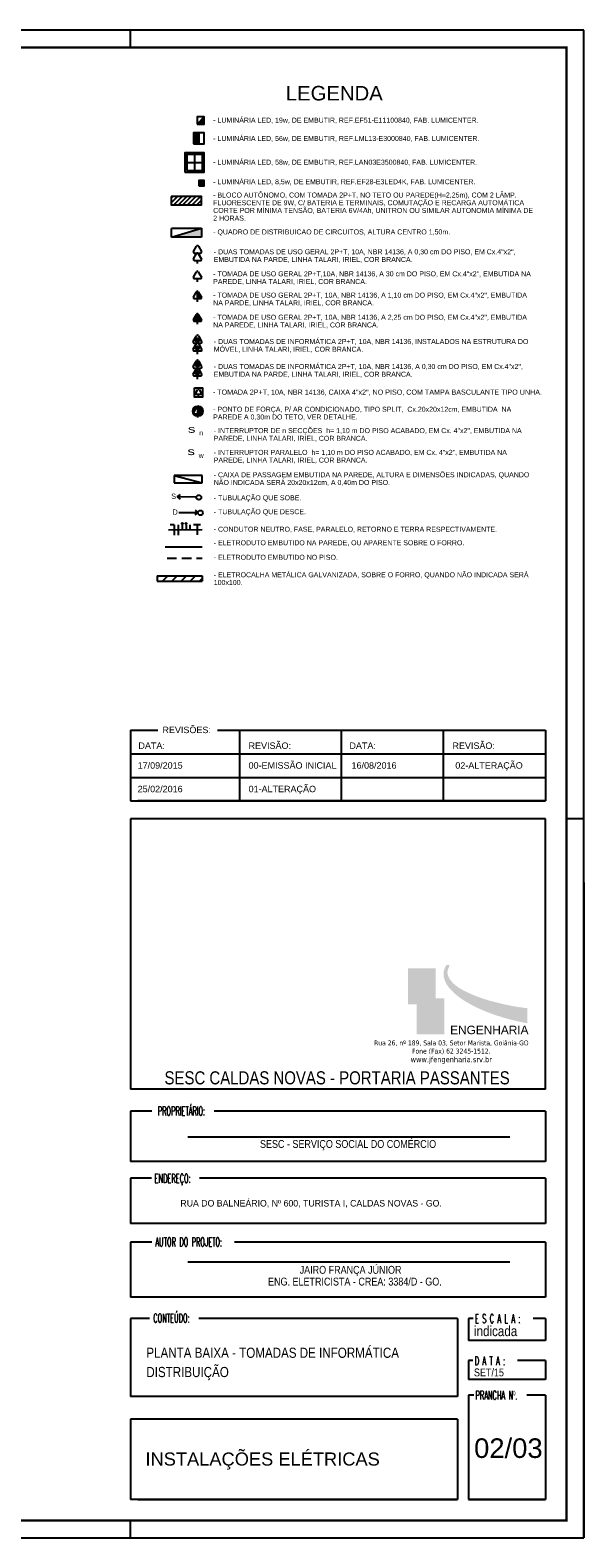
# Model space of a CAD drawing. Extents: x 86.2 to 137.2, y -250.8 to -221.5.
# Tile 15 of 15: x 126.4 to 137.2, y -250.8 to -221.5. Entities that reach past the tile are written whole.
import ezdxf
from ezdxf.enums import TextEntityAlignment as Align

# ---------------------------------------------------------------- set-up
doc = ezdxf.new("R2010")
doc.units = 0
doc.header["$MEASUREMENT"] = 0
doc.linetypes.add('HIDDEN', pattern=[0.375, 0.25, -0.125])
doc.linetypes.add('HIDDEN2', pattern=[0.1875, 0.125, -0.0625])
doc.layers.get('0').update_dxf_attribs({"linetype": 'CONTINUOUS'})
doc.layers.add('01', color=7, linetype='CONTINUOUS', lineweight=20)
for name, color, linetype in [('calha', 150, 'CONTINUOUS'), ('CARIMBO', 8, 'CONTINUOUS'), ('CIRCUITOS', 2, 'CONTINUOUS'), ('ILUMINACAO', 1, 'CONTINUOUS'), ('ILUMINAÇÃO TETO', 12, 'CONTINUOUS'), ('LINHA', 40, 'CONTINUOUS'), ('PRANCHA', 8, 'CONTINUOUS'), ('QUADRO_DE_CIRCUITOS', 1, 'CONTINUOUS'), ('QUADROS DE CARGA', 7, 'CONTINUOUS'), ('TOMADAS_ENERGIA', 1, 'CONTINUOUS'), ('TOMADAS_GERAIS', 1, 'CONTINUOUS'), ('TUB_ELETRICA', 5, 'CONTINUOUS'), ('UNIFILAR', 7, 'CONTINUOUS'), ('XX-FOLHA', 8, 'CONTINUOUS')]:
    doc.layers.add(name, color=color, linetype=linetype)
doc.styles.add('ARIAL', font='arial.ttf')
doc.styles.add('ARIAL NARROW', font='ARIALN.TTF', dxfattribs={"width": 0.7})
doc.styles.add('AVANTG MD', font='txt')
doc.styles.add('ROMANS', font='romans')
doc.styles.add('sansserif', font='sanss___.ttf')
doc.styles.add('TAHOMA', font='tahoma.ttf')
doc.styles.add('TXT', font='txt')

# ---------------------------------------------------------------- blocks, each defined once
blk = doc.blocks.new('A1 1-50')
at = {"layer": 'CARIMBO'}
h = blk.add_hatch(color=251, dxfattribs=at)
edge = h.paths.add_edge_path()
edge.add_spline(control_points=[(3834.399, 253.862), (3834.322, 253.74), (3834.366, 253.507), (3834.555, 253.301), (3834.757, 253.152), (3835.078, 252.987), (3835.447, 252.851), (3835.762, 252.766), (3835.978, 252.729)], knot_values=[0.000717, 0.000717, 0.000717, 0.000717, 1.732448, 4.519062, 9.146683, 14.141697, 19.075043, 26.764517, 26.764517, 26.764517, 26.764517], degree=3, periodic=0)
edge.add_line((3835.978, 252.729), (3835.978, 253.022))
edge.add_spline(control_points=[(3835.978, 253.022), (3835.781, 253.043), (3835.489, 253.1), (3835.085, 253.21), (3834.77, 253.342), (3834.517, 253.488), (3834.394, 253.699), (3834.437, 253.801), (3834.465, 253.862)], knot_values=[0.001442, 0.001442, 0.001442, 0.001442, 7.690709, 12.624056, 17.61907, 22.246691, 25.033305, 26.764311, 26.764311, 26.764311, 26.764311], degree=3, periodic=0)
edge.add_line((3834.465, 253.862), (3834.399, 253.862))
h = blk.add_hatch(color=252, dxfattribs=at)
h.paths.add_polyline_path([(3833.651, 253.798), (3833.651, 253.095), (3833.819, 253.095), (3833.819, 253.217), (3834.179, 253.217), (3834.192, 253.217), (3834.192, 253.798)])
edge = h.paths.add_edge_path(flags=16)
edge.add_spline(control_points=[(3833.722, 253.296), (3833.749, 253.283), (3833.791, 253.267), (3833.845, 253.253), (3833.933, 253.296), (3833.967, 253.376), (3833.966, 253.485), (3833.971, 253.643), (3833.968, 253.718)], knot_values=[0.400702, 0.400702, 0.400702, 0.400702, 0.87075, 1.98827, 3.128187, 4.348011, 5.428169, 9.131651, 9.131651, 9.131651, 9.131651], degree=3, periodic=0)
edge.add_line((3833.968, 253.718), (3834.008, 253.718))
edge.add_spline(control_points=[(3834.008, 253.718), (3834.012, 253.642), (3834.006, 253.483), (3834.012, 253.374), (3833.98, 253.295), (3833.884, 253.221), (3833.802, 253.23), (3833.746, 253.247), (3833.7, 253.276)], knot_values=[0.400702, 0.400702, 0.400702, 0.400702, 4.104184, 5.184342, 6.404166, 7.544083, 8.661604, 9.131651, 9.131651, 9.131651, 9.131651], degree=3, periodic=0)
edge.add_line((3833.7, 253.276), (3833.722, 253.296))
h = blk.add_hatch(color=40, dxfattribs=at)
edge = h.paths.add_edge_path()
edge.add_spline(control_points=[(3833.968, 253.718), (3833.971, 253.643), (3833.966, 253.485), (3833.967, 253.376), (3833.933, 253.296), (3833.845, 253.253), (3833.791, 253.267), (3833.749, 253.283), (3833.722, 253.296)], knot_values=[0.400702, 0.400702, 0.400702, 0.400702, 4.104184, 5.184342, 6.404166, 7.544083, 8.661604, 9.131651, 9.131651, 9.131651, 9.131651], degree=3, periodic=0)
edge.add_line((3833.722, 253.296), (3833.7, 253.276))
edge.add_spline(control_points=[(3833.7, 253.276), (3833.746, 253.247), (3833.802, 253.23), (3833.884, 253.221), (3833.98, 253.295), (3834.012, 253.374), (3834.006, 253.483), (3834.012, 253.642), (3834.008, 253.718)], knot_values=[0.400702, 0.400702, 0.400702, 0.400702, 0.87075, 1.98827, 3.128187, 4.348011, 5.428169, 9.131651, 9.131651, 9.131651, 9.131651], degree=3, periodic=0)
edge.add_line((3834.008, 253.718), (3833.968, 253.718))
h = blk.add_hatch(color=253, dxfattribs=at)
h.paths.add_polyline_path([(3834.359, 253.217), (3834.179, 253.217), (3833.819, 253.217), (3833.819, 252.515), (3834.359, 252.515)])
h.paths.add_polyline_path([(3834.228, 253.032), (3834.217, 253.01), (3833.986, 253.004), (3833.988, 252.852), (3834.205, 252.852), (3834.188, 252.828), (3833.988, 252.824), (3833.986, 252.602), (3833.948, 252.604), (3833.95, 252.815), (3833.895, 252.813), (3833.895, 252.85), (3833.95, 252.85), (3833.948, 252.997), (3833.915, 252.995), (3833.915, 253.033)], flags=16)
blk.add_hatch(color=40, dxfattribs=at).paths.add_polyline_path([(3833.95, 252.85), (3833.895, 252.85), (3833.895, 252.813), (3833.95, 252.815), (3833.948, 252.604), (3833.986, 252.602), (3833.988, 252.824), (3834.188, 252.828), (3834.205, 252.852), (3833.988, 252.852), (3833.986, 253.004), (3834.217, 253.01), (3834.228, 253.032), (3833.915, 253.033), (3833.915, 252.995), (3833.948, 252.997)])
at = {"layer": 'CARIMBO', "color": 8}
for p, q in [((3828.248, 258.437), (3828.776, 258.437)), ((3828.248, 258.437), (3828.248, 257.059)), ((3829.942, 258.437), (3836.33, 258.437)), ((3836.33, 258.437), (3836.33, 257.059)), ((3828.248, 257.978), (3836.33, 257.978)), ((3828.248, 257.519), (3836.33, 257.519)), ((3828.248, 257.059), (3836.33, 257.059)), ((3836.33, 257.059), (3828.387, 257.059))]:
    blk.add_line(p, q, dxfattribs=at)
at = {"layer": 'CARIMBO', "color": 8, "linetype": 'ByBlock'}
for p, q in [((3830.373, 257.059), (3830.373, 258.433)), ((3832.358, 257.059), (3832.358, 258.433)), ((3834.344, 257.059), (3834.344, 258.433))]:
    blk.add_line(p, q, dxfattribs=at)
at = {"layer": 'CARIMBO'}
for p, q in [((3828.248, 256.714), (3828.248, 251.443)), ((3836.33, 256.714), (3828.248, 256.714)), ((3836.33, 251.443), (3836.33, 256.714)), ((3836.33, 251.443), (3828.248, 251.443)), ((3828.662, 251.014), (3828.248, 251.014)), ((3828.248, 251.014), (3828.248, 250.038)), ((3836.33, 251.014), (3829.875, 251.014)), ((3836.33, 251.014), (3836.33, 250.038)), ((3835.637, 250.508), (3829.361, 250.508)), ((3836.33, 250.038), (3828.248, 250.038)), ((3828.248, 249.713), (3828.248, 248.824)), ((3828.656, 249.713), (3828.248, 249.713)), ((3836.33, 249.713), (3829.593, 249.713)), ((3836.33, 249.713), (3836.33, 248.824)), ((3836.33, 248.824), (3828.248, 248.824)), ((3828.248, 248.464), (3828.248, 247.391)), ((3828.662, 248.464), (3828.248, 248.464)), ((3836.33, 248.464), (3830.273, 248.464)), ((3836.33, 248.464), (3836.33, 247.391)), ((3835.637, 248.073), (3829.361, 248.073)), ((3836.33, 247.391), (3828.248, 247.391)), ((3828.248, 246.979), (3828.248, 245.455)), ((3828.616, 246.979), (3828.248, 246.979)), ((3834.613, 246.979), (3829.575, 246.979)), ((3834.613, 246.979), (3834.613, 245.455)), ((3834.827, 246.979), (3834.827, 246.55)), ((3834.92, 246.979), (3834.827, 246.979)), ((3836.33, 246.979), (3836.092, 246.979)), ((3836.33, 246.979), (3836.33, 246.55)), ((3836.33, 246.55), (3834.827, 246.55)), ((3834.827, 246.155), (3834.827, 245.785)), ((3834.911, 246.155), (3834.827, 246.155)), ((3836.33, 246.155), (3835.785, 246.155)), ((3836.33, 246.155), (3836.33, 245.785)), ((3836.33, 245.785), (3834.827, 245.785)), ((3834.613, 245.455), (3828.248, 245.455)), ((3834.613, 245.455), (3829.936, 245.455)), ((3834.827, 245.483), (3834.827, 243.449)), ((3834.934, 245.483), (3834.827, 245.483)), ((3836.33, 245.483), (3835.966, 245.483)), ((3836.33, 245.483), (3836.33, 243.449)), ((3836.33, 245.483), (3836.33, 243.449)), ((3828.248, 245.017), (3828.248, 243.449)), ((3834.613, 245.017), (3828.248, 245.017)), ((3834.613, 245.017), (3834.613, 243.449)), ((3834.613, 243.449), (3828.248, 243.449)), ((3828.388, 243.449), (3834.613, 243.449)), ((3834.827, 243.449), (3836.33, 243.449)), ((3836.33, 243.449), (3834.827, 243.449))]:
    blk.add_line(p, q, dxfattribs=at)
at = {"layer": 'PRANCHA'}
for p, q in [((3837.076, 272.078), (3794.895, 272.078)), ((3828.248, 271.74), (3828.248, 272.078)), ((3837.076, 242.703), (3837.076, 272.078)), ((3837.076, 256.714), (3836.739, 256.714)), ((3828.248, 242.703), (3828.248, 243.04)), ((3828.248, 242.703), (3828.248, 243.04)), ((3794.895, 242.703), (3837.076, 242.703))]:
    blk.add_line(p, q, dxfattribs=at)
at = {"layer": 'PRANCHA', "const_width": 0.0506}
blk.add_lwpolyline([(3795.739, 271.74), (3795.739, 243.04), (3836.739, 243.04), (3836.739, 271.74), (3795.739, 271.74)], dxfattribs=at)
at = {"layer": 'XX-FOLHA'}
blk.add_line((3837.076, 255.474), (3837.076, 242.703), dxfattribs=at)
at = {"color": 7, "insert": (3834.473, 252.681), "char_height": 0.1651, "width": 0.17766, "attachment_point": 1, "style": 'ARIAL'}
blk.add_mtext('ENGENHARIA', dxfattribs=at)
at = {"layer": 'CARIMBO', "color": 1, "style": 'sansserif'}
for s, p in [('REVISÕES:', (3828.869, 258.381)), ('REVISÃO:', (3830.546, 258.074)), ('REVISÃO:', (3834.517, 258.074)), ('DATA:', (3828.401, 258.074)), ('DATA:', (3832.511, 258.074))]:
    blk.add_text(s, height=0.1253, dxfattribs=at).set_placement(p)
at = {"layer": 'CARIMBO', "style": 'ROMANS', "width": 0.55}
for s, p in [('PROPRIETÁRIO:', (3828.777, 250.932)), ('ENDEREÇO:', (3828.714, 249.62)), ('AUTOR DO PROJETO:', (3828.731, 248.381)), ('CONTEÚDO:', (3828.69, 246.898)), ('E S C A L A :', (3834.954, 246.888)), ('D A T A :', (3834.949, 246.065)), ('PRANCHA Nº.', (3834.965, 245.395))]:
    blk.add_text(s, height=0.1718, dxfattribs=at).set_placement(p)
at = {"layer": 'CARIMBO', "color": 4, "style": 'ARIAL NARROW'}
for s, p in [('JAIRO FRANÇA JÚNIOR', (3831.542, 247.848)), ('ENG. ELETRICISTA - CREA: 3384/D - GO.', (3830.926, 247.619))]:
    blk.add_text(s, height=0.15272, dxfattribs=at).set_placement(p)
at = {"layer": 'CARIMBO', "style": 'ARIAL NARROW'}
blk.add_text('indicada', height=0.1973, dxfattribs=at).set_placement((3834.937, 246.633))
at = {"layer": 'CARIMBO', "color": 1, "insert": (3834.495, 252.393), "char_height": 0.09545, "width": 3.54456, "attachment_point": 2, "style": 'TAHOMA'}
blk.add_mtext('Rua 26, nº 189, Sala 03, Setor Marista, Goiânia-GO \\PFone (Fax) 62 3245-1512.\\P{\\H1.094x;www.jfengenharia.srv.br}', dxfattribs=at)
blk = doc.blocks.new('Tnormal1')
for p, q in [((-1.62, 1.95), (-0.35, 4.14)), ((-1.3, 1.32), (1.28, 1.32)), ((0, 0), (0, 1.32)), ((0.35, 4.14), (1.63, 1.92))]:
    blk.add_line(p, q)
for centre, start, end in [((-1.3, 1.71), 143.13324, 270.77697), ((0, 3.97), 26.04787, 153.95213), ((1.3, 1.71), 267.18113, 32.56886)]:
    blk.add_arc(centre, 0.393, start, end)
at = {"style": 'ROMANS', "flags": 8}
for tag, p in [('020', (0.02, 6.3)), ('001', (3.56, 2.23))]:
    blk.add_attdef(tag, text='', height=1.6, dxfattribs=at).set_placement(p, align=Align.MIDDLE_CENTER)
blk = doc.blocks.new('Apwr_temed02')
for p, q in [((-1.62, 1.95), (-0.35, 4.14)), ((-1.3, 1.32), (1.28, 1.32)), ((0, 1.32), (0, 4.36)), ((0, 0), (0, 1.32)), ((0.35, 4.14), (1.63, 1.92))]:
    blk.add_line(p, q)
for centre, start, end in [((-1.3, 1.71), 143.13324, 270.77697), ((0, 3.97), 26.04787, 153.95213), ((1.3, 1.71), 267.18113, 32.56886)]:
    blk.add_arc(centre, 0.393, start, end)
at = {"linetype": 'Continuous'}
for points in [[(0, 4.36), (1.63, 1.92), (0.21, 4.3)], [(1.63, 1.92), (0, 4.36), (1.69, 1.72)], [(0, 1.32), (1.69, 1.72), (0, 4.36)], [(1.69, 1.72), (0, 1.32), (1.64, 1.52)], [(1.28, 1.32), (1.64, 1.52), (0, 1.32)], [(0.35, 4.14), (0.21, 4.3), (1.63, 1.92)], [(1.64, 1.52), (1.28, 1.32), (1.49, 1.37)]]:
    blk.add_solid(points, dxfattribs=at)
at = {"style": 'ROMANS', "flags": 8}
for tag, p in [('020', (-4.96, 2.19)), ('001', (3.39, 2.17))]:
    blk.add_attdef(tag, text='', height=1.6, dxfattribs=at).set_placement(p, align=Align.MIDDLE_CENTER)
blk = doc.blocks.new('PONTODUPLO')
for p, q in [((-1.61, 4.99), (-0.34, 7.18)), ((0.36, 7.18), (1.64, 4.96)), ((-1.62, 1.95), (-0.35, 4.14)), ((-1.3, 1.32), (1.28, 1.32)), ((-1.29, 4.36), (1.29, 4.36)), ((0, 0), (0, 1.32)), ((0.35, 4.14), (1.63, 1.92))]:
    blk.add_line(p, q)
for centre, start, end in [((0.01, 7.01), 26.04787, 153.95213), ((-1.3, 1.71), 143.13324, 270.77697), ((-1.29, 4.75), 143.13324, 270.77697), ((0, 3.97), 26.04787, 153.95213), ((1.3, 1.71), 267.18113, 32.56886), ((1.31, 4.75), 267.18113, 32.56886)]:
    blk.add_arc(centre, 0.393, start, end)
at = {"style": 'ROMANS', "flags": 8}
for tag, p in [('020', (-4.94, 4.09)), ('001', (3.56, 2.23))]:
    blk.add_attdef(tag, text='', height=1.6, dxfattribs=at).set_placement(p, align=Align.MIDDLE_CENTER)
blk = doc.blocks.new('Apwr_qdc04')
at = {"linetype": 'Continuous'}
for p, q in [((5.47, 1.53), (-5.53, 1.53)), ((-5.53, 1.53), (-5.53, -0.55)), ((-5.53, 1.53), (5.47, -0.55)), ((5.47, -0.55), (5.47, 1.53)), ((-5.53, -0.55), (5.47, -0.55))]:
    blk.add_line(p, q, dxfattribs=at)
at = {"linetype": 'Continuous', "style": 'ROMANS', "flags": 8}
blk.add_attdef('002', text='', height=1.6, dxfattribs=at).set_placement((-0.27, 3.23), align=Align.MIDDLE_CENTER)
blk.add_attdef('020', text='', height=1.6, dxfattribs=at).set_placement((-0.38, -2.01), align=Align.MIDDLE_RIGHT)
blk = doc.blocks.new('TEALT03')
for p, q in [((-1.62, 1.95), (-0.35, 4.14)), ((-1.3, 1.32), (1.28, 1.32)), ((0, 0), (0, 1.32)), ((0.35, 4.14), (1.63, 1.92))]:
    blk.add_line(p, q)
for centre, start, end in [((-1.3, 1.71), 143.13324, 270.77697), ((0, 3.97), 26.04787, 153.95213), ((1.3, 1.71), 267.18113, 32.56886)]:
    blk.add_arc(centre, 0.393, start, end)
at = {"linetype": 'Continuous'}
for points in [[(-1.69, 1.75), (1.28, 1.32), (-1.62, 1.95)], [(1.28, 1.32), (-1.69, 1.75), (-1.31, 1.32)], [(-1.66, 1.54), (-1.31, 1.32), (-1.69, 1.75)], [(-1.31, 1.32), (-1.66, 1.54), (-1.51, 1.38)], [(-1.62, 1.95), (1.49, 1.37), (-0.35, 4.14)], [(1.49, 1.37), (-1.62, 1.95), (1.28, 1.32)], [(-0.35, 4.14), (1.64, 1.52), (-0.21, 4.3)], [(1.64, 1.52), (-0.35, 4.14), (1.49, 1.37)], [(-0.21, 4.3), (1.69, 1.72), (0, 4.36)], [(1.69, 1.72), (-0.21, 4.3), (1.64, 1.52)], [(0, 4.36), (1.63, 1.92), (0.21, 4.3)], [(1.63, 1.92), (0, 4.36), (1.69, 1.72)], [(0.35, 4.14), (0.21, 4.3), (1.63, 1.92)]]:
    blk.add_solid(points, dxfattribs=at)
at = {"style": 'ROMANS', "flags": 8}
for tag, p in [('020', (-4.82, 2.03)), ('001', (3.51, 2.07))]:
    blk.add_attdef(tag, text='', height=1.6, dxfattribs=at).set_placement(p, align=Align.MIDDLE_CENTER)
blk = doc.blocks.new('CVHVBNB')
h = blk.add_hatch(color=256)
h.dxf.hatch_style = 1
h.paths.add_polyline_path([(0.2, 0.2), (0, 0), (0.2, 0)])
blk.add_line((0.2, 0.2), (0, 0))
blk.add_lwpolyline([(0, 0), (0.2, 0), (0.2, 0.2), (0, 0.2)], close=True)
blk = doc.blocks.new('GHJGHJHGJGH')
h = blk.add_hatch(color=256)
h.dxf.hatch_style = 1
h.paths.add_polyline_path([(0.15, 0.3), (0, 0.3), (0, 0), (0.15, 0)])
blk.add_line((0.15, 0.3), (0.15, 0))
blk.add_lwpolyline([(0, 0), (0.3, 0), (0.3, 0.3), (0, 0.3)], close=True)
blk = doc.blocks.new('XFJHNJDFNGDFJ')
h = blk.add_hatch(color=256)
h.dxf.hatch_style = 1
h.paths.add_polyline_path([(0.54, 0.54), (0, 0.54), (0, 0), (0.54, 0)])
h.paths.add_polyline_path([(0.05, 0.05), (0.05, 0.49), (0.49, 0.49), (0.49, 0.05)], flags=16)
for p, q in [((0.27, 0.49), (0.27, 0.05)), ((0.05, 0.27), (0.49, 0.27))]:
    blk.add_line(p, q)
for points in [[(0, 0), (0.54, 0), (0.54, 0.54), (0, 0.54)], [(0.05, 0.05), (0.49, 0.05), (0.49, 0.49), (0.05, 0.49)]]:
    blk.add_lwpolyline(points, close=True)
blk = doc.blocks.new('VBKBVNVBHJMGFVN')
h = blk.add_hatch(color=256)
h.dxf.hatch_style = 1
h.paths.add_polyline_path([(0.048, 0.07, 1), (0.092, 0.07, 1)])
for points in [[(0, 0), (0.14, 0), (0.14, 0.14), (0, 0.14)], [(0.02, 0.02), (0.12, 0.02), (0.12, 0.12), (0.02, 0.12)]]:
    blk.add_lwpolyline(points, close=True)
blk.add_circle((0.07, 0.07), 0.0216)
blk = doc.blocks.new('Apwr_dettud02')
for p, q in [((-5.34, 3.97), (-0.5, 0.54)), ((-0.45, 0.5), (-1.72, 0.5)), ((-0.45, 0.5), (-0.76, 1.61))]:
    blk.add_line(p, q)
blk.add_circle((0, 0), 0.745)
blk = doc.blocks.new('Apwr_dettus03')
for p, q in [((-5.38, 4.01), (-5.07, 2.9)), ((-5.38, 4.01), (-4.11, 4.01)), ((-0.5, 0.54), (-5.34, 3.97))]:
    blk.add_line(p, q)
blk.add_circle((0, 0), 0.745)
blk = doc.blocks.new('T_INF_BAI_02')
h = blk.add_hatch(color=256)
h.paths.add_polyline_path([(0.71, 5.52, 1), (-0.72, 5.52, 1)])
h.paths.add_polyline_path([(0.71, 2.48, 1), (-0.72, 2.48, 1)])
for p, q in [((-1.62, 4.99), (-0.35, 7.18)), ((0.35, 7.18), (1.63, 4.96)), ((-1.62, 1.95), (-0.35, 4.14)), ((-1.3, 4.36), (1.28, 4.36)), ((-1.3, 1.32), (1.28, 1.32)), ((0, 0), (0, 1.32)), ((0.35, 4.14), (1.63, 1.92))]:
    blk.add_line(p, q)
for centre in [(-0.01, 5.52), (-0.01, 2.48)]:
    blk.add_circle(centre, 0.712)
for centre, start, end in [((0, 7.01), 26.04787, 153.95213), ((-1.3, 4.75), 143.13324, 270.77697), ((-1.3, 1.71), 143.13324, 270.77697), ((0, 3.97), 26.04787, 153.95213), ((1.3, 4.75), 267.18113, 32.56886), ((1.3, 1.71), 267.18113, 32.56886)]:
    blk.add_arc(centre, 0.393, start, end)
at = {"style": 'ROMANS', "flags": 8}
for tag, p in [('020', (-5.03, 2.2)), ('001', (3.56, 2.23))]:
    blk.add_attdef(tag, text='', height=1.6, dxfattribs=at).set_placement(p, align=Align.MIDDLE_CENTER)
blk = doc.blocks.new('TE3MED06')
for p, q in [((-1.62, 1.95), (-0.35, 4.14)), ((-1.3, 1.32), (1.28, 1.32)), ((0, 1.32), (0, 4.36)), ((0, 0), (0, 1.32)), ((0.35, 4.14), (1.63, 1.92))]:
    blk.add_line(p, q)
blk.add_circle((-0.01, 2.44), 1.98)
for centre, start, end in [((-1.3, 1.71), 143.13324, 270.77697), ((0, 3.97), 26.04787, 153.95213), ((1.3, 1.71), 267.18113, 32.56886)]:
    blk.add_arc(centre, 0.393, start, end)
at = {"linetype": 'Continuous'}
for points in [[(0, 4.36), (1.63, 1.92), (0.21, 4.3)], [(1.63, 1.92), (0, 4.36), (1.69, 1.72)], [(0, 1.32), (1.69, 1.72), (0, 4.36)], [(1.69, 1.72), (0, 1.32), (1.64, 1.52)], [(1.28, 1.32), (1.64, 1.52), (0, 1.32)], [(0.35, 4.14), (0.21, 4.3), (1.63, 1.92)], [(1.64, 1.52), (1.28, 1.32), (1.49, 1.37)]]:
    blk.add_solid(points, dxfattribs=at)
at = {"style": 'ROMANS', "flags": 8}
for tag, p in [('020', (-5.08, 2.06)), ('001', (3.71, 2.06))]:
    blk.add_attdef(tag, text='', height=1.6, dxfattribs=at).set_placement(p, align=Align.MIDDLE_CENTER)

msp = doc.modelspace()

# ---------------------------------------------------------------- hatches: boundary and pattern name
at = {"layer": 'calha'}
h = msp.add_hatch(dxfattribs=at)
h.set_pattern_fill('ANSI31', color=256, scale=0.039899, style=0)
h.set_pattern_definition([(45, (-881.26229, 1157.13771), (-0.089575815, 0.089575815), [])])
h.paths.add_polyline_path([(129.736, -232.085), (128.86, -232.085), (128.86, -232.189), (129.736, -232.189)])
at = {"layer": 'ILUMINACAO'}
h = msp.add_hatch(dxfattribs=at)
h.set_pattern_fill('ANSI31', color=256, scale=0.019945, style=0)
h.set_pattern_definition([(45, (-371.832136, -461.60063), (-0.04477783, 0.04477783), [])])
h.paths.add_polyline_path([(129.726, -224.863), (129.726, -224.7), (129.137, -224.7), (129.137, -224.863)])

# ---------------------------------------------------------------- linework, layer by layer
at = {"layer": 'calha'}
for p, q in [((128.86, -232.085), (128.86, -232.189)), ((129.736, -232.085), (129.736, -232.189))]:
    msp.add_line(p, q, dxfattribs=at)
at = {"layer": 'CIRCUITOS'}
for p, q in [((129.193, -231.093), (129.116, -231.093)), ((129.193, -231.093), (129.193, -231.297)), ((129.272, -231.093), (129.272, -231.297)), ((129.351, -231.094), (129.351, -231.195)), ((129.424, -231.094), (129.424, -231.195)), ((129.497, -231.094), (129.497, -231.195)), ((129.57, -231.086), (129.706, -231.086)), ((129.641, -231.086), (129.641, -231.292))]:
    msp.add_line(p, q, dxfattribs=at)
at = {"layer": 'ILUMINACAO'}
msp.add_lwpolyline([(129.137, -224.7), (129.137, -224.863), (129.726, -224.863), (129.726, -224.7)], close=True, dxfattribs=at)
at = {"layer": 'LINHA'}
msp.add_line((129.736, -231.195), (129.083, -231.197), dxfattribs=at)
for centre in [(129.351, -231.068), (129.424, -231.068)]:
    msp.add_circle(centre, 0.0111, dxfattribs=at)
at = {"layer": 'QUADROS DE CARGA', "color": 1}
for p, q in [((129.14, -225.313), (129.726, -225.313)), ((129.14, -225.487), (129.726, -225.316)), ((129.14, -225.489), (129.14, -225.318)), ((129.726, -225.487), (129.14, -225.487)), ((129.726, -225.316), (129.726, -225.487))]:
    msp.add_line(p, q, dxfattribs=at)
msp.add_solid([(129.14, -225.487), (129.726, -225.316), (129.726, -225.487)], dxfattribs=at)
at = {"layer": 'TOMADAS_ENERGIA'}
msp.add_line((129.646, -228.191), (129.646, -227.887), dxfattribs=at)
at = {"layer": 'TOMADAS_GERAIS'}
msp.add_lwpolyline([(129.591, -228.428), (129.741, -228.428), (129.741, -228.608), (129.591, -228.608)], close=True, dxfattribs=at)
at = {"layer": 'TUB_ELETRICA'}
msp.add_line((129.014, -231.523), (129.736, -231.523), dxfattribs=at)
at = {"layer": 'TUB_ELETRICA', "linetype": 'HIDDEN2', "ltscale": 1.5}
msp.add_line((129.053, -231.743), (129.736, -231.743), dxfattribs=at)
at = {"layer": 'TUB_ELETRICA', "color": 150, "linetype": 'Continuous'}
for p, q in [((128.86, -232.085), (129.736, -232.085)), ((128.86, -232.189), (129.736, -232.189))]:
    msp.add_line(p, q, dxfattribs=at)

# ---------------------------------------------------------------- block references
msp.add_blockref('A1 1-50', (-3699.905, -493.534))
at = {"layer": 'ILUMINAÇÃO TETO'}
for name, p, xscale, yscale, zscale in [('CVHVBNB', (129.639, -223.288), 0.7, 0.7, 0.7), ('GHJGHJHGJGH', (129.569, -223.67), 0.7, 0.7, 0.7), ('XFJHNJDFNGDFJ', (129.401, -224.225), 0.7, 0.7, 0.7), ('VBKBVNVBHJMGFVN', (129.671, -224.492), 0.7700000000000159, 0.7700000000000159, 0.7700000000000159)]:
    msp.add_blockref(name, p, dxfattribs=dict(at, xscale=xscale, yscale=yscale, zscale=zscale))
at = {"layer": 'QUADRO_DE_CIRCUITOS', "xscale": 0.0493762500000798, "yscale": 0.0673312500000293, "zscale": 0.06733125}
msp.add_blockref('Apwr_qdc04', (129.466, -230.237), dxfattribs=at)
at = {"layer": 'QUADRO_DE_CIRCUITOS'}
for name, p, xscale, yscale, zscale, rotation in [('Apwr_dettus03', (129.673, -230.561), 0.06300000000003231, 0.06300000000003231, 0.06300000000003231, 35.49695122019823), ('Apwr_dettud02', (129.703, -230.861), 0.0629999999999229, 0.0629999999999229, 0.0629999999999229, 35.46282400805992)]:
    msp.add_blockref(name, p, dxfattribs=dict(at, xscale=xscale, yscale=yscale, zscale=zscale, rotation=rotation))
at = {"layer": 'TOMADAS_ENERGIA'}
for name, p, xscale, yscale, zscale in [('PONTODUPLO', (129.646, -226.006), 0.047214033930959, 0.047214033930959, 0.047214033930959), ('Tnormal1', (129.646, -226.358), 0.0470008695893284, 0.0470008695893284, 0.0470008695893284), ('Apwr_temed02', (129.646, -226.749), 0.0467960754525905, 0.0467960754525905, 0.0467960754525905), ('TEALT03', (129.646, -227.188), 0.0468051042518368, 0.0468051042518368, 0.0468051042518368), ('T_INF_BAI_02', (129.646, -227.771), 0.0500000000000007, 0.0500000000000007, 0.0500000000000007), ('T_INF_BAI_02', (129.646, -228.257), 0.0500000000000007, 0.0500000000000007, 0.0500000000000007), ('Tnormal1', (129.666, -228.593), 0.03290060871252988, 0.03290060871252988, 0.03290060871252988)]:
    msp.add_blockref(name, p, dxfattribs=dict(at, xscale=xscale, yscale=yscale, zscale=zscale))
at = {"layer": 'TOMADAS_GERAIS', "xscale": 0.0499999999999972, "yscale": 0.0499999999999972, "zscale": 0.0499999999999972}
msp.add_blockref('TE3MED06', (129.654, -229.001), dxfattribs=at)

# ---------------------------------------------------------------- texts
at = {"layer": '01', "color": 8, "style": 'ARIAL NARROW'}
msp.add_text('SET/15', height=0.1527, dxfattribs=at).set_placement((135.031, -247.685))
at = {"layer": 'CARIMBO', "color": 1, "style": 'sansserif'}
for s, height, p in [('17/09/2015', 0.1253, (128.481, -235.845)), ('00-EMISSÃO INICIAL', 0.12526, (130.642, -235.845)), ('16/08/2016', 0.1253, (132.647, -235.845)), ('02-ALTERAÇÃO', 0.12526, (134.668, -235.845)), ('25/02/2016', 0.1253, (128.481, -236.304)), ('01-ALTERAÇÃO', 0.12526, (130.642, -236.304))]:
    msp.add_text(s, height=height, dxfattribs=at).set_placement(p)
at = {"layer": 'CARIMBO', "color": 4}
for s, height, style, p in [('SESC CALDAS NOVAS - PORTARIA PASSANTES', 0.25453, 'ARIAL NARROW', (129.004, -241.996)), ('SESC - SERVIÇO SOCIAL DO COMÉRCIO', 0.15272, 'ARIAL NARROW', (130.864, -243.234)), ('RUA DO BALNEÁRIO, Nº 600, TURISTA I, CALDAS NOVAS - GO. ', 0.12726, 'AVANTG MD', (129.313, -244.376))]:
    msp.add_text(s, height=height, dxfattribs=dict(at, style=style)).set_placement(p)
at = {"layer": 'CARIMBO', "color": 150, "style": 'ARIAL NARROW'}
for s, p in [('PLANTA BAIXA - TOMADAS DE INFORMÁTICA', (128.65, -247.324)), ('DISTRIBUIÇÃO', (128.65, -247.699))]:
    msp.add_text(s, height=0.19726, dxfattribs=at).set_placement(p)
at = {"layer": 'CARIMBO', "color": 5, "style": 'ARIAL'}
for s, height, p in [('INSTALAÇÕES ELÉTRICAS', 0.25453, (128.633, -249.423)), ('02/03', 0.3818, (135.034, -249.275))]:
    msp.add_text(s, height=height, dxfattribs=at).set_placement(p)
at = {"layer": 'CIRCUITOS', "color": 7, "linetype": 'HIDDEN', "style": 'ARIAL'}
msp.add_text('- TOMADA 2P+T, 10A, NBR 14136, CAIXA 4"x2", NO PISO, COM TAMPA BASCULANTE TIPO UNHA.', height=0.09958, dxfattribs=at).set_placement((129.946, -228.559))
at = {"layer": 'QUADROS DE CARGA', "color": 7, "style": 'ARIAL'}
msp.add_text('LEGENDA', height=0.2827, dxfattribs=at).set_placement((131.367, -222.826))
at = {"layer": 'QUADROS DE CARGA', "color": 1, "style": 'TXT', "width": 1.5}
for p in [(129.46, -229.301), (129.45, -229.736)]:
    msp.add_text('s', height=0.146, dxfattribs=at).set_placement(p)
at = {"layer": 'QUADROS DE CARGA', "color": 1, "linetype": 'HIDDEN', "style": 'TXT'}
for s, p in [('n', (129.679, -229.354)), ('w', (129.67, -229.79))]:
    msp.add_text(s, height=0.0977, dxfattribs=at).set_placement(p)
at = {"layer": 'QUADROS DE CARGA', "color": 7, "attachment_point": 1, "line_spacing_factor": 0.923077, "style": 'TXT'}
for s, insert, char_height, width in [('{\\fArial|b0|i0|c0|p34;- LUMINÁRIA LED, 19w, DE EMBUTIR, \\C256;REF.EF51-E11100840, FAB. LUMICENTER.}', (129.952, -223.162), 0.09765, 6.56258), ('{\\fArial|b0|i0|c0|p34;- LUMINÁRIA LED, 56w, DE EMBUTIR, \\C256;REF.LML13-E3000840, FAB. LUMICENTER.}', (129.952, -223.518), 0.09765, 6.56258), ('{\\fArial|b0|i0|c0|p34;- LUMINÁRIA LED, 58w, DE EMBUTIR, \\C256;REF.LAN03E3500840, FAB. LUMICENTER.}', (129.952, -223.98), 0.09765, 6.56258), ('{\\fArial|b0|i0|c0|p34;- LUMINÁRIA LED, 8,5w, DE EMBUTIR, \\C256;REF.EF28-E3LED4K, FAB. LUMICENTER.}', (129.952, -224.361), 0.09765, 6.56258), ('{\\fArial|b0|i0|c0|p34;- BLOCO AUTÔNOMO, COM TOMADA 2P+T, NO TETO OU PAREDE(H=2,25m), COM 2 LÂMP. FLUORESCENTE DE 9W, C/ BATERIA E TERMINAIS, COMUTAÇÃO E RECARGA AUTOMÁTICA CORTE POR MÍNIMA TENSÃO, BATERIA 6V/4Ah, UNITRON OU SIMILAR AUTONOMIA MÍNIMA DE 2 HORAS.}', (129.952, -224.62), 0.097651, 6.23568), ('{\\fArial|b0|i0|c0|p34;- QUADRO DE DISTRIBUICAO DE CIRCUITOS, ALTURA CENTRO 1,50m.}', (129.952, -225.339), 0.09765, 6.23568), ('{\\fArial|b0|i0|c0|p34;- DUAS TOMADAS DE USO GERAL 2P+T, 10A, NBR 14136, A 0,30 cm DO PISO, EM Cx.4"x2", EMBUTIDA NA PARDE, LINHA TALARI, IRIEL, COR BRANCA.}', (129.963, -225.726), 0.097651, 6.23568), ('{\\fArial|b0|i0|c0|p34;- TOMADA DE USO GERAL 2P+T,10A, NBR 14136, A 30 cm DO PISO, EM Cx.4"x2", EMBUTIDA NA PAREDE, LINHA TALARI, IRIEL, COR BRANCA.}', (129.952, -226.155), 0.097651, 6.23568), ('{\\fArial|b0|i0|c0|p34;- TOMADA DE USO GERAL 2P+T, 10A, NBR 14136, A 1,10 cm DO PISO, EM Cx.4"x2", EMBUTIDA NA PARDE, LINHA TALARI, IRIEL, COR BRANCA.}', (129.952, -226.57), 0.097651, 6.23568), ('{\\fArial|b0|i0|c0|p34;- TOMADA DE USO GERAL 2P+T, 10A, NBR 14136, A 2,25 cm DO PISO, EM Cx.4"x2", EMBUTIDA NA PAREDE, LINHA TALARI, IRIEL, COR BRANCA.}', (129.952, -227.001), 0.097651, 6.23568), ('{\\fArial|b0|i0|c0|p34;- DUAS TOMADAS DE INFORMÁTICA 2P+T, 10A, NBR 14136, INSTALADOS NA ESTRUTURA DO MÓVEL, LINHA TALARI, IRIEL, COR BRANCA.}', (129.963, -227.474), 0.097651, 6.23568), ('{\\fArial|b0|i0|c0|p34;- DUAS TOMADAS DE INFORMÁTICA 2P+T, 10A, NBR 14136, A 0,30 cm DO PISO, EM Cx.4"x2", EMBUTIDA NA PARDE, LINHA TALARI, IRIEL, COR BRANCA.}', (129.963, -227.961), 0.097651, 6.23568), ('{\\fArial|b0|i0|c0|p34;- PONTO DE FORÇA, P/ AR CONDICIONADO, TIPO SPLIT,  Cx.20x20x12cm, EMBUTIDA  NA PAREDE A 0,30m DO TETO, VER DETALHE.}', (129.952, -228.794), 0.097651, 6.23568), ('{\\fArial|b0|i0|c0|p34;- INTERRUPTOR DE n SECÇÕES  h= 1,10 m DO PISO ACABADO, EM Cx. 4"x2", EMBUTIDA NA PAREDE, LINHA TALARI, IRIEL, COR BRANCA.}', (129.963, -229.21), 0.097651, 6.23568), ('{\\fArial|b0|i0|c0|p34;- INTERRUPTOR PARALELO  h= 1,10 m DO PISO ACABADO, EM Cx. 4"x2", EMBUTIDA NA PAREDE, LINHA TALARI, IRIEL, COR BRANCA.}', (129.963, -229.634), 0.097651, 6.23568), ('{\\fArial|b0|i0|c0|p34;- CAIXA DE PASSAGEM EMBUTIDA NA PAREDE, ALTURA E DIMENSÕES INDICADAS, QUANDO NÃO INDICADA SERÁ 20x20x12cm, A 0,40m DO PISO.}', (129.963, -230.07), 0.097651, 6.23568), ('{\\fArial|b0|i0|c0|p34;- TUBULAÇÃO QUE SOBE.}', (129.963, -230.519), 0.09765, 6.23568), ('{\\fArial|b0|i0|c0|p34;- TUBULAÇÃO QUE DESCE.}', (129.963, -230.79), 0.09765, 6.23568), ('{\\fArial|b0|i0|c0|p34;- CONDUTOR NEUTRO, FASE, PARALELO, RETORNO E TERRA RESPECTIVAMENTE.}', (129.963, -231.131), 0.09765, 6.23568), ('{\\fArial|b0|i0|c0|p34;- ELETRODUTO EMBUTIDO NA PAREDE, OU APARENTE SOBRE O FORRO.}', (129.963, -231.395), 0.09765, 6.23568), ('{\\fArial|b0|i0|c0|p34;- ELETRODUTO EMBUTIDO NO PISO.}', (129.963, -231.678), 0.09765, 6.23568), ('{\\fArial|b0|i0|c0|p34;- ELETROCALHA METÁLICA GALVANIZADA, SOBRE O FORRO, QUANDO NÃO INDICADA SERÁ 100x100.}', (129.963, -232.019), 0.097651, 6.23568)]:
    msp.add_mtext(s, dxfattribs=dict(at, insert=insert, char_height=char_height, width=width))
at = {"layer": 'UNIFILAR', "color": 1, "linetype": 'HIDDEN', "style": 'TXT'}
for s, p in [('S', (129.134, -230.59)), ('D', (129.16, -230.898))]:
    msp.add_text(s, height=0.103, dxfattribs=at).set_placement(p)

doc.saveas('drawing.dxf')
